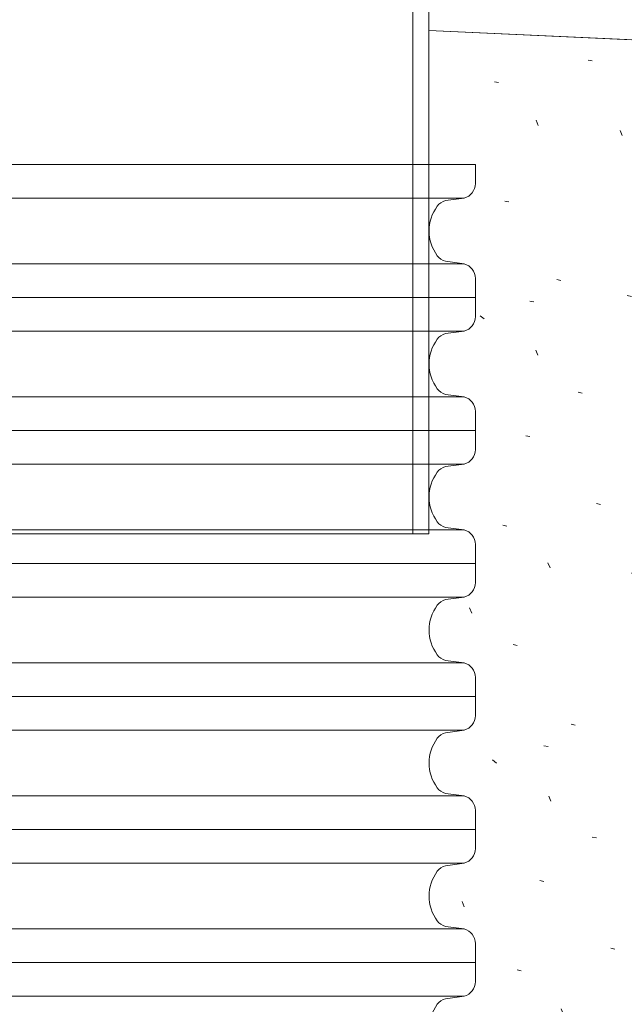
# Model space of a CAD drawing. Header units: metres. Extents: x 351055.4 to 351076.4, y -78447.2 to -78432.3.
# Tile 39 of 68: x 351060.748 to 351061.202, y -78436.135 to -78435.395. Entities that reach past the tile are written whole.
import ezdxf

# ---------------------------------------------------------------- set-up
doc = ezdxf.new("R2010")
doc.units = ezdxf.units.M
doc.header["$MEASUREMENT"] = 0
for name, color, linetype, lineweight in [('PIPE', 7, 'Continuous', 0), ('RAMECEK', 7, 'Continuous', 0), ('TOP', 7, 'Continuous', 0), ('ŠRAFY', 7, 'Continuous', 0)]:
    doc.layers.add(name, color=color, linetype=linetype, lineweight=lineweight)

msp = doc.modelspace()

# ---------------------------------------------------------------- hatches: boundary and pattern name
at = {"layer": 'ŠRAFY'}
h = msp.add_hatch(dxfattribs=at)
h.set_pattern_fill('CONCR3', color=256, scale=0.1, style=0, pattern_type=2)
h.set_pattern_definition([(348.49734, (351061.4633675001, -78435.7183841), (-0.8397989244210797, 0.1904373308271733), [0.0031135, -2.9088144]), (111.744265, (351061.471, -78435.6576592), (0.1810716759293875, -0.5057524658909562), [0.0042547, -2.903080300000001]), (111.744265, (351061.5433264, -78435.82519470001), (0.1810716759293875, -0.5057524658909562), [0.004252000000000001, -2.9030831]), (111.744265, (351061.4801535, -78435.8175665), (0.1810716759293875, -0.5057524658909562), [0.004249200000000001, -2.9030858]), (320.997, (351061.6, -78435.8), (-1.535991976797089, 1.211308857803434), [0.003908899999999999, -2.19358]), (111.744265, (351061.4056909, -78435.737003), (0.1810716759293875, -0.5057524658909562), [0.004252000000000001, -2.9030831]), (111.744265, (351061.421255, -78435.85143760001), (0.1810716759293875, -0.5057524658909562), [0.004248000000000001, -2.903087]), (348.49734, (351061.3221215, -78435.7626858), (-0.8397989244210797, 0.1904373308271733), [0.003111, -2.9088169]), (348.49734, (351061.466384, -78435.6170274), (-0.8397989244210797, 0.1904373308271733), [0.0031152, -2.9088127]), (348.49734, (351061.3751015, -78435.7747243), (-0.8397989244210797, 0.1904373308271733), [0.003111, -2.9088169]), (348.49734, (351061.5165829, -78435.7693085), (-0.8397989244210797, 0.1904373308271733), [0.0031135, -2.9088144]), (348.49734, (351061.4461424, -78435.7855621), (-0.8397989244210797, 0.1904373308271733), [0.0031127, -2.9088152]), (348.49734, (351061.45397, -78435.8752685), (-0.8397989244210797, 0.1904373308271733), [0.003111, -2.9088169]), (348.49734, (351061.5027349, -78435.68562250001), (-0.8397989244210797, 0.1904373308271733), [0.0031152, -2.9088127])])
h.paths.add_polyline_path([(351061.0904193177, -78435.5184202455, -0.3394542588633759), (351061.0820028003, -78435.52938886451), (351061.0679359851, -78435.53128240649, 0.1690767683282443), (351061.0617601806, -78435.5354784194, 0.3308490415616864), (351061.0617601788, -78435.57272775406, 0.1690767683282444), (351061.0679359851, -78435.5769237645), (351061.0820028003, -78435.57881730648, -0.3394542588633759), (351061.0904193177, -78435.5897859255), (351061.0904193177, -78435.6041386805), (351061.0904193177, -78435.61842024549, -0.3394542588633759), (351061.0820028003, -78435.62938886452), (351061.0679359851, -78435.6312824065, 0.1690767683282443), (351061.0617601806, -78435.6354784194, 0.3308490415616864), (351061.0617601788, -78435.67272775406, 0.1690767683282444), (351061.0679359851, -78435.6769237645), (351061.0820028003, -78435.67881730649, -0.3394542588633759), (351061.0904193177, -78435.6897859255), (351061.0904193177, -78435.70413868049), (351061.0904193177, -78435.7184202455, -0.3394542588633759), (351061.0820028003, -78435.7293888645), (351061.0679359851, -78435.73128240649, 0.1690767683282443), (351061.0617601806, -78435.7354784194, 0.3308490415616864), (351061.0617601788, -78435.77272775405, 0.1690767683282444), (351061.0679359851, -78435.77692376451), (351061.0820028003, -78435.77881730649, -0.3394542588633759), (351061.0904193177, -78435.7897859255), (351061.0904193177, -78435.8041386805), (351061.0904193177, -78435.8184202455, -0.3394542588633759), (351061.0820028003, -78435.82938886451), (351061.0679359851, -78435.83128240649, 0.1690767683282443), (351061.0617601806, -78435.83547841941, 0.3308490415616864), (351061.0617601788, -78435.87272775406, 0.1690767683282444), (351061.0679359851, -78435.8769237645), (351061.0820028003, -78435.87881730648, -0.3394542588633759), (351061.0904193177, -78435.8897859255), (351061.0904193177, -78435.9041386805), (351061.0904193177, -78435.91842024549, -0.3394542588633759), (351061.0820028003, -78435.9293888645), (351061.0679359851, -78435.93128240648, 0.1690767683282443), (351061.0617601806, -78435.9354784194, 0.3308490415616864), (351061.0617601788, -78435.97272775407, 0.1690767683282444), (351061.0679359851, -78435.97692376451), (351061.0820028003, -78435.97881730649, -0.3394542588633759), (351061.0904193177, -78435.9897859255), (351061.0904193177, -78436.0041386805), (351061.0904193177, -78436.0184202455, -0.3394542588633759), (351061.0820028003, -78436.02938886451), (351061.0679359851, -78436.03128240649, 0.1690767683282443), (351061.0617601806, -78436.0354784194, 0.3308490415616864), (351061.0617601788, -78436.07272775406, 0.1690767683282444), (351061.0679359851, -78436.0769237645), (351061.0820028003, -78436.07881730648, -0.3394542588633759), (351061.0904193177, -78436.0897859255), (351061.0904193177, -78436.1041386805), (351061.0904193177, -78436.11842024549, -0.3394542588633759), (351061.0820028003, -78436.12938886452), (351061.0679359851, -78436.1312824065, 0.1690767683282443), (351061.0617601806, -78436.1354784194, 0.3308490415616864), (351061.0617601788, -78436.17272775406, 0.1690767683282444), (351061.0679359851, -78436.1769237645), (351061.0820028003, -78436.17881730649, -0.3394542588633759), (351061.0904193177, -78436.1897859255), (351061.0904193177, -78436.20413868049), (351061.0904193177, -78436.2184202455, -0.3394542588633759), (351061.0820028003, -78436.2293888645), (351061.0679359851, -78436.23128240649, 0.1690767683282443), (351061.0617601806, -78436.2354784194, 0.3308490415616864), (351061.0617601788, -78436.27272775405, 0.1690767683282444), (351061.0679359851, -78436.27692376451), (351061.0820028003, -78436.27881730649, -0.3394542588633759), (351061.0904193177, -78436.2897859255), (351061.0904193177, -78436.3041386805), (351061.0904193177, -78436.3184202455, -0.3394542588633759), (351061.0820028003, -78436.32938886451), (351061.0679359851, -78436.33128240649, 0.1690767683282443), (351061.0617601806, -78436.33547841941, 0.3308490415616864), (351061.0617601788, -78436.37272775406, 0.1690767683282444), (351061.0679359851, -78436.3769237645), (351061.0820028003, -78436.37881730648, -0.3394542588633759), (351061.0904193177, -78436.3897859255), (351061.0904193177, -78436.4041386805), (351061.0904193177, -78436.41842024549, -0.3394542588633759), (351061.0820028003, -78436.4293888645), (351061.0679359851, -78436.43128240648, 0.1690767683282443), (351061.0617601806, -78436.4354784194, 0.1805869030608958), (351061.05568747, -78436.45646225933), (351061.5904193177, -78436.45646225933), (351061.5904193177, -78435.42766697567), (351061.0553819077, -78435.40348328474), (351061.0553819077, -78435.5041386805), (351061.0904193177, -78435.5041386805)])

# ---------------------------------------------------------------- linework, layer by layer
at = {"layer": 'PIPE', "ltscale": 0.001}
for p, q in [((351060.4204420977, -78435.5041386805), (351061.0904193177, -78435.5041386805)), ((351061.0904193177, -78435.5041386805), (351061.0904193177, -78435.5184202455)), ((351060.4288586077, -78435.5293888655), (351061.0820028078, -78435.5293888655)), ((351061.0820027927, -78435.5293888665), (351061.0679359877, -78435.5312824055)), ((351061.0820028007, -78435.5788173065), (351061.0679359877, -78435.57692376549)), ((351060.4288586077, -78435.5788173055), (351061.0820028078, -78435.5788173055)), ((351061.0904193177, -78435.6040674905), (351061.0904193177, -78435.5897859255)), ((351060.4204420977, -78435.6040674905), (351061.0904193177, -78435.6040674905)), ((351060.4204420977, -78435.6041386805), (351061.0904193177, -78435.6041386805)), ((351061.0904193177, -78435.6041386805), (351061.0904193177, -78435.61842024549)), ((351060.4288586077, -78435.6293888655), (351061.0820028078, -78435.6293888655)), ((351061.0820027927, -78435.6293888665), (351061.0679359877, -78435.6312824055)), ((351060.4288586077, -78435.6788173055), (351061.0820028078, -78435.6788173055)), ((351061.0820028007, -78435.6788173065), (351061.0679359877, -78435.6769237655)), ((351061.0904193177, -78435.7040674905), (351061.0904193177, -78435.6897859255)), ((351060.4204420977, -78435.7040674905), (351061.0904193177, -78435.7040674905)), ((351060.4204420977, -78435.70413868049), (351061.0904193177, -78435.70413868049)), ((351061.0904193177, -78435.70413868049), (351061.0904193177, -78435.7184202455)), ((351060.4288586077, -78435.7293888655), (351061.0820028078, -78435.7293888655)), ((351061.0820027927, -78435.7293888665), (351061.0679359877, -78435.7312824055)), ((351061.0820028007, -78435.7788173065), (351061.0679359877, -78435.7769237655)), ((351060.4288586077, -78435.7788173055), (351061.0820028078, -78435.7788173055)), ((351061.0904193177, -78435.80406749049), (351061.0904193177, -78435.7897859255)), ((351060.4204420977, -78435.80406749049), (351061.0904193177, -78435.80406749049)), ((351060.4204420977, -78435.8041386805), (351061.0904193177, -78435.8041386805)), ((351061.0904193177, -78435.8041386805), (351061.0904193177, -78435.8184202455)), ((351060.4288586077, -78435.8293888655), (351061.0820028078, -78435.8293888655)), ((351061.0820027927, -78435.8293888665), (351061.0679359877, -78435.8312824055)), ((351060.4288586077, -78435.87881730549), (351061.0820028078, -78435.87881730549)), ((351061.0820028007, -78435.8788173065), (351061.0679359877, -78435.87692376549)), ((351061.0904193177, -78435.9040674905), (351061.0904193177, -78435.8897859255)), ((351060.4204420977, -78435.9040674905), (351061.0904193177, -78435.9040674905)), ((351060.4204420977, -78435.9041386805), (351061.0904193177, -78435.9041386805)), ((351061.0904193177, -78435.9041386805), (351061.0904193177, -78435.91842024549)), ((351060.4288586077, -78435.9293888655), (351061.0820028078, -78435.9293888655)), ((351061.0820027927, -78435.9293888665), (351061.0679359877, -78435.9312824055)), ((351061.0820028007, -78435.9788173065), (351061.0679359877, -78435.9769237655)), ((351060.4288586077, -78435.9788173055), (351061.0820028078, -78435.9788173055)), ((351061.0904193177, -78436.0040674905), (351061.0904193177, -78435.9897859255)), ((351060.4204420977, -78436.0040674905), (351061.0904193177, -78436.0040674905)), ((351060.4204420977, -78436.0041386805), (351061.0904193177, -78436.0041386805)), ((351061.0904193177, -78436.0041386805), (351061.0904193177, -78436.0184202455)), ((351060.4288586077, -78436.0293888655), (351061.0820028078, -78436.0293888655)), ((351061.0820027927, -78436.0293888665), (351061.0679359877, -78436.0312824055)), ((351060.4288586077, -78436.0788173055), (351061.0820028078, -78436.0788173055)), ((351061.0820028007, -78436.0788173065), (351061.0679359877, -78436.07692376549)), ((351061.0904193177, -78436.1040674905), (351061.0904193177, -78436.0897859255)), ((351060.4204420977, -78436.1040674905), (351061.0904193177, -78436.1040674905)), ((351060.4204420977, -78436.1041386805), (351061.0904193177, -78436.1041386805)), ((351061.0904193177, -78436.1041386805), (351061.0904193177, -78436.11842024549)), ((351060.4288586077, -78436.1293888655), (351061.0820028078, -78436.1293888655)), ((351061.0820027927, -78436.1293888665), (351061.0679359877, -78436.1312824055))]:
    msp.add_line(p, q, dxfattribs=at)
for centre, radius, start, end in [((351061.0790637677, -78435.5184202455), 0.01135555, 285, 0), ((351061.0708750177, -78435.5422510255), 0.01135555, 105, 143.386504), ((351061.0868259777, -78435.5541030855), 0.03122775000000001, 143.386504, 216.613496), ((351061.0868259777, -78435.5541030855), 0.03122775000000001, 143.386504, 216.613496), ((351061.0708750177, -78435.56595514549), 0.01135555, 216.613496, 255), ((351061.0790637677, -78435.5897859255), 0.01135555, 0, 75.00000000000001), ((351061.0790637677, -78435.61842024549), 0.01135555, 285, 0), ((351061.0868259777, -78435.6541030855), 0.03122775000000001, 143.386504, 216.613496), ((351061.0868259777, -78435.6541030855), 0.03122775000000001, 143.386504, 216.613496), ((351061.0708750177, -78435.6422510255), 0.01135555, 105, 143.386504), ((351061.0708750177, -78435.6659551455), 0.01135555, 216.613496, 255), ((351061.0790637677, -78435.6897859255), 0.01135555, 0, 75.00000000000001), ((351061.0790637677, -78435.7184202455), 0.01135555, 285, 0), ((351061.0708750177, -78435.7422510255), 0.01135555, 105, 143.386504), ((351061.0868259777, -78435.75410308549), 0.03122775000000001, 143.386504, 216.613496), ((351061.0868259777, -78435.75410308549), 0.03122775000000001, 143.386504, 216.613496), ((351061.0708750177, -78435.7659551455), 0.01135555, 216.613496, 255), ((351061.0790637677, -78435.7897859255), 0.01135555, 0, 75.00000000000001), ((351061.0790637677, -78435.8184202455), 0.01135555, 285, 0), ((351061.0868259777, -78435.8541030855), 0.03122775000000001, 143.386504, 216.613496), ((351061.0868259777, -78435.8541030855), 0.03122775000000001, 143.386504, 216.613496), ((351061.0708750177, -78435.8422510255), 0.01135555, 105, 143.386504), ((351061.0708750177, -78435.86595514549), 0.01135555, 216.613496, 255), ((351061.0790637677, -78435.8897859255), 0.01135555, 0, 75.00000000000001), ((351061.0790637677, -78435.91842024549), 0.01135555, 285, 0), ((351061.0708750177, -78435.9422510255), 0.01135555, 105, 143.386504), ((351061.0868259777, -78435.9541030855), 0.03122775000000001, 143.386504, 216.613496), ((351061.0868259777, -78435.9541030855), 0.03122775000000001, 143.386504, 216.613496), ((351061.0708750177, -78435.9659551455), 0.01135555, 216.613496, 255), ((351061.0790637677, -78435.9897859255), 0.01135555, 0, 75.00000000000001), ((351061.0790637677, -78436.0184202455), 0.01135555, 285, 0), ((351061.0868259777, -78436.0541030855), 0.03122775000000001, 143.386504, 216.613496), ((351061.0868259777, -78436.0541030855), 0.03122775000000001, 143.386504, 216.613496), ((351061.0708750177, -78436.0422510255), 0.01135555, 105, 143.386504), ((351061.0708750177, -78436.06595514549), 0.01135555, 216.613496, 255), ((351061.0790637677, -78436.0897859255), 0.01135555, 0, 75.00000000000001), ((351061.0790637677, -78436.11842024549), 0.01135555, 285, 0), ((351061.0708750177, -78436.1422510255), 0.01135555, 105, 143.386504)]:
    msp.add_arc(centre, radius, start, end, dxfattribs=at)
at = {"layer": 'RAMECEK', "lineweight": 13}
msp.add_line((351061.0553819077, -78435.40348328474), (351062.2554307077, -78435.4577254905), dxfattribs=at)
at = {"layer": 'TOP', "ltscale": 0.001}
for p, q in [((351061.0433867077, -78435.3698674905), (351061.0433867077, -78435.7817026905)), ((351061.0553819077, -78435.3818626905), (351061.0553819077, -78435.7817026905)), ((351060.4576211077, -78435.7817026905), (351060.7565015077, -78435.7817026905)), ((351061.0553819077, -78435.7817026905), (351060.7565015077, -78435.7817026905)), ((351061.0553819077, -78435.7817026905), (351060.7565015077, -78435.7817026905)), ((351061.0311748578, -78435.7817026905), (351061.0435953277, -78435.7817026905))]:
    msp.add_line(p, q, dxfattribs=at)
at = {"layer": 'ŠRAFY', "flags": 128}
msp.add_lwpolyline([(351061.5904193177, -78435.42766697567), (351061.0553819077, -78435.40348328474), (351061.0553819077, -78435.5041386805), (351061.0904193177, -78435.5041386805), (351061.0904193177, -78435.5184202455, -0.3394542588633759), (351061.0820028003, -78435.52938886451), (351061.0679359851, -78435.53128240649, 0.1690767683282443), (351061.0617601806, -78435.5354784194, 0.3308490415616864), (351061.0617601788, -78435.57272775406, 0.1690767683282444), (351061.0679359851, -78435.5769237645), (351061.0820028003, -78435.57881730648, -0.3394542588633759), (351061.0904193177, -78435.5897859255), (351061.0904193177, -78435.6041386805), (351061.0904193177, -78435.61842024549, -0.3394542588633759), (351061.0820028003, -78435.62938886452), (351061.0679359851, -78435.6312824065, 0.1690767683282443), (351061.0617601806, -78435.6354784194, 0.3308490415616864), (351061.0617601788, -78435.67272775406, 0.1690767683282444), (351061.0679359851, -78435.6769237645), (351061.0820028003, -78435.67881730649, -0.3394542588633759), (351061.0904193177, -78435.6897859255), (351061.0904193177, -78435.70413868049), (351061.0904193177, -78435.7184202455, -0.3394542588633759), (351061.0820028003, -78435.7293888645), (351061.0679359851, -78435.73128240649, 0.1690767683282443), (351061.0617601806, -78435.7354784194, 0.3308490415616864), (351061.0617601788, -78435.77272775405, 0.1690767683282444), (351061.0679359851, -78435.77692376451), (351061.0820028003, -78435.77881730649, -0.3394542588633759), (351061.0904193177, -78435.7897859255), (351061.0904193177, -78435.8041386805), (351061.0904193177, -78435.8184202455, -0.3394542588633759), (351061.0820028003, -78435.82938886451), (351061.0679359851, -78435.83128240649, 0.1690767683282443), (351061.0617601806, -78435.83547841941, 0.3308490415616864), (351061.0617601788, -78435.87272775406, 0.1690767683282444), (351061.0679359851, -78435.8769237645), (351061.0820028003, -78435.87881730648, -0.3394542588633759), (351061.0904193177, -78435.8897859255), (351061.0904193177, -78435.9041386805), (351061.0904193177, -78435.91842024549, -0.3394542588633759), (351061.0820028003, -78435.9293888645), (351061.0679359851, -78435.93128240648, 0.1690767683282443), (351061.0617601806, -78435.9354784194, 0.3308490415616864), (351061.0617601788, -78435.97272775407, 0.1690767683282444), (351061.0679359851, -78435.97692376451), (351061.0820028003, -78435.97881730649, -0.3394542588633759), (351061.0904193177, -78435.9897859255), (351061.0904193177, -78436.0041386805), (351061.0904193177, -78436.0184202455, -0.3394542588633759), (351061.0820028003, -78436.02938886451), (351061.0679359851, -78436.03128240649, 0.1690767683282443), (351061.0617601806, -78436.0354784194, 0.3308490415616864), (351061.0617601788, -78436.07272775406, 0.1690767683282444), (351061.0679359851, -78436.0769237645), (351061.0820028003, -78436.07881730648, -0.3394542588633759), (351061.0904193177, -78436.0897859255), (351061.0904193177, -78436.1041386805), (351061.0904193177, -78436.11842024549, -0.3394542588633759), (351061.0820028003, -78436.12938886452), (351061.0679359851, -78436.1312824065, 0.1690767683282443), (351061.0617601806, -78436.1354784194, 0.3308490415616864), (351061.0617601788, -78436.17272775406, 0.1690767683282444)], format="xyb", dxfattribs=at)

doc.saveas('drawing.dxf')
